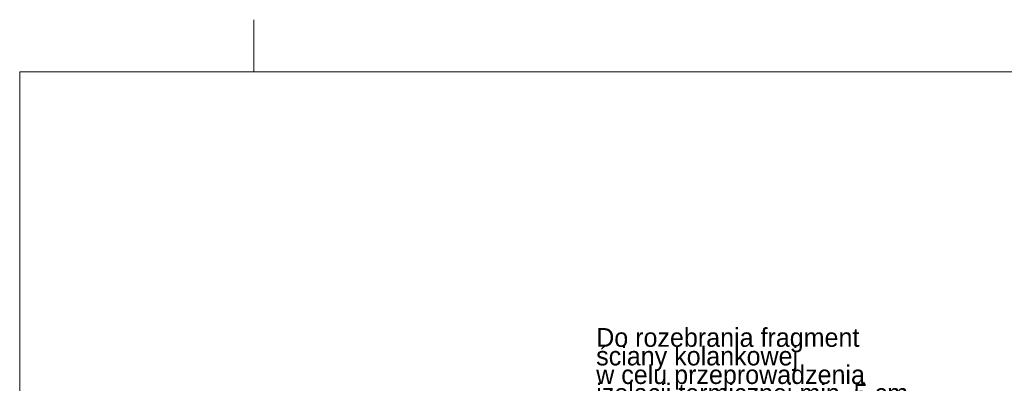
# Model space of a CAD drawing. Extents: x -547885 to -186295, y -25370 to 156194.
# Tile 104 of 256: x -493518 to -484058, y 591 to 4080. Entities that reach past the tile are written whole.
import ezdxf

# ---------------------------------------------------------------- set-up
doc = ezdxf.new("R2010")
doc.units = 0
doc.header["$MEASUREMENT"] = 0
doc.layers.add('ARCH TABELA_Nr_Pióra__21', color=7, linetype='Continuous', lineweight=9)
doc.layers.add('INWENT OPISY_Nr_Pióra__21', color=7, linetype='Continuous', lineweight=9)
doc.styles.add('GENERATED_STYLE_5', font='txt')

msp = doc.modelspace()

# ---------------------------------------------------------------- linework, layer by layer
at = {"layer": 'ARCH TABELA_Nr_Pióra__21', "linetype": 'Continuous'}
for p, q in [((-491268.3, 3580.4), (-491268.3, 4080.4)), ((-491268.3, 3580.4), (-491268.3, 4080.4)), ((-493518.3, 3580.4), (-493518.3, -24869.6)), ((-493518.3, 3580.4), (-452768.3, 3580.4))]:
    msp.add_line(p, q, dxfattribs=at)

# ---------------------------------------------------------------- texts
at = {"layer": 'INWENT OPISY_Nr_Pióra__21', "linetype": 'Continuous', "insert": (-487979.4, 112.2), "char_height": 180, "width": 2985.04, "attachment_point": 4, "line_spacing_factor": 0.594386, "style": 'GENERATED_STYLE_5'}
msp.add_mtext('{Do rozebrania fragment\\Pściany kolankowej\\Pw celu przeprowadzenia \\Pizolacji termicznej min. 5 cm\\Pz wełny mineralnej.\\PUWAGA:\\Pprzed rozbiórką należy wykonać\\Podkrywki w celu zweryfikowania \\Ppodparcia krokwi }', dxfattribs=at)

doc.saveas('drawing.dxf')
